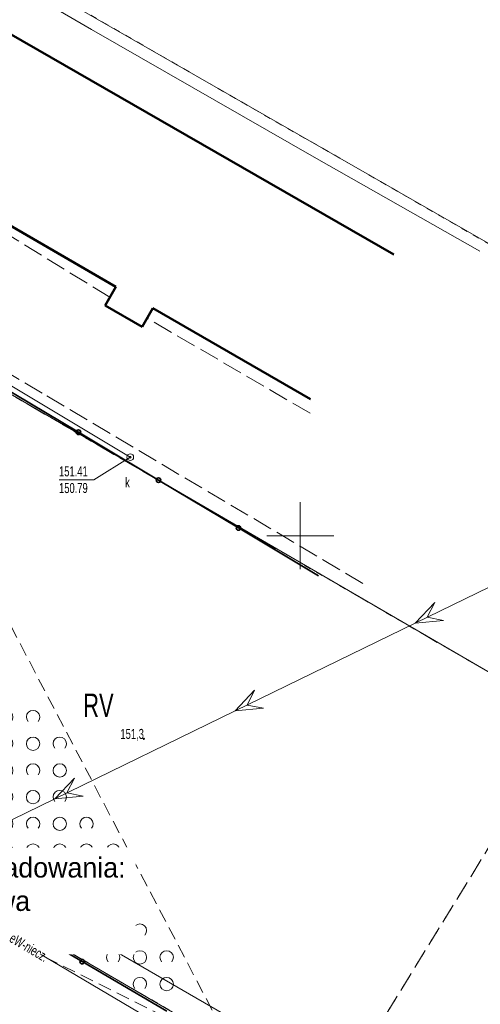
# Model space of a CAD drawing. Header units: millimetres. Extents: x 7509325 to 7510261, y 5702462 to 5703755.
# Tile 18 of 26: x 7509779 to 7509813, y 5702865 to 5702939. Entities that reach past the tile are written whole.
import ezdxf
from ezdxf import colors
from ezdxf.entities.mleader import LeaderData, LeaderLine
from ezdxf.enums import TextEntityAlignment as Align
from ezdxf.math import Vec2, Vec3

# ---------------------------------------------------------------- set-up
doc = ezdxf.new("R2010")
doc.units = ezdxf.units.MM
for name, pattern in [('1_14', [1, -1]), ('1_OTKC', [1.5, 1, -0.5]), ('1_OTKJ', [2, 1.5, -0.5]), ('1_OTZI', [1.5, 1, -0.5]), ('1_OTZK', [1.5, 1, -0.5]), ('3_EGBU_A', [0]), ('4_SUEP_A', [0]), ('4_SUKP', [0]), ('4_SUWP', [0]), ('GDE', [0]), ('GUK', [2, 1.5, -0.5]), ('GUZ', [1, 0.5, -0.5])]:
    doc.linetypes.add(name, pattern=pattern)
for name, color, linetype, lineweight in [('4_Siatka', 7, 'Continuous', 18), ('Dzialki', 7, 'GDE', 18), ('EGBB_L_0', 7, '3_EGBU_A', 50), ('OTK_L_0', 7, '1_OTKJ', 18), ('OTK_L_2', 7, '1_OTKC', 18), ('OTO_L_0', 7, 'Continuous', 35), ('OTR_T_1', 7, 'Continuous', 18), ('OTZ_L_1', 7, '1_OTZK', 18), ('SUEP_E_T_0', 1, 'Continuous', 0), ('SUEP_L_0', 1, '4_SUEP_A', 18), ('SUWP_L_0', 5, '4_SUWP', 18), ('Uzytki', 7, 'GUZ', 18)]:
    doc.layers.add(name, color=color, linetype=linetype, lineweight=lineweight)
for name, color, linetype, lineweight, true_color in [('Kontury', 7, 'GUK', 18, 0x008000), ('Numery_konturow', 7, 'Continuous', 18, 0x008000), ('SUK_E_T_4', 7, 'Continuous', 0, 0x803300), ('SUK_T_3', 7, 'Continuous', 18, 0x803300), ('SUKP_L_0', 7, '4_SUKP', 18, 0x803300), ('SUKR_T_0', 7, 'Continuous', 18, 0x803300)]:
    doc.layers.add(name, color=color, linetype=linetype, lineweight=lineweight, true_color=true_color)

# ---------------------------------------------------------------- blocks, each defined once
blk = doc.blocks.new('1_OTRN')
at = {"linetype": 'Continuous'}
blk.add_circle((0, 0), 0.045, dxfattribs=at)
blk = doc.blocks.new('1_OTZK')
at = {"linetype": 'Continuous'}
for centre in [(-1, 1), (1, -1)]:
    blk.add_circle(centre, 0.5, dxfattribs=at)
for centre, start, end in [((1, 1), 318.59038, 221.40962), ((-1, -1), 318.70311, 221.29689)]:
    blk.add_arc(centre, 0.5, start, end, dxfattribs=at)
blk = doc.blocks.new('4_SUKS')
at = {"linetype": 'Continuous'}
blk.add_circle((0, 0), 0.25, dxfattribs=at)
blk = doc.blocks.new('4_SUPS')
at = {"linetype": 'Continuous'}
blk.add_circle((0, 0), 0.0625, dxfattribs=at)

msp = doc.modelspace()

# ---------------------------------------------------------------- linework, layer by layer
at = {"layer": '4_Siatka', "lineweight": 18, "flags": 128}
for points in [[(7509800, 5702897.5), (7509800, 5702902.5)], [(7509797.5, 5702900), (7509802.5, 5702900)]]:
    msp.add_lwpolyline(points, dxfattribs=at)
at = {"layer": 'Dzialki'}
for p, q in [((7509720.56, 5702975.58), (7510043.03, 5702790.43)), ((7509936.19, 5702818.72), (7509731.71, 5702937.72)), ((7509739.19, 5702894.19), (7509897.87, 5702801.7))]:
    msp.add_line(p, q, dxfattribs=at)
at = {"layer": 'EGBB_L_0', "linetype": '3_EGBU_A'}
for p, q in [((7509775.45, 5702939.2), (7509807, 5702921.06)), ((7509786.19, 5702918.64), (7509769.23, 5702928.45)), ((7509785.4, 5702917.25), (7509786.19, 5702918.64)), ((7509788.17, 5702915.65), (7509785.4, 5702917.25)), ((7509788.97, 5702917.03), (7509788.17, 5702915.65)), ((7509800.75, 5702910.22), (7509788.97, 5702917.03))]:
    msp.add_line(p, q, dxfattribs=at)
at = {"layer": 'Kontury'}
for p, q in [((7509813.71, 5702890), (7509772.68, 5702913.87)), ((7509802.27, 5702857.43), (7509820.04, 5702886.31)), ((7509758.05, 5702883.2), (7509802.27, 5702857.43))]:
    msp.add_line(p, q, dxfattribs=at)
at = {"layer": 'OTK_L_0', "linetype": '1_OTKJ'}
for p, q in [((7509780.683, 5702910.671), (7509748.019, 5702930.085)), ((7509785.745, 5702917.857), (7509768.352, 5702928.558)), ((7509800.726, 5702909.174), (7509788.537, 5702916.29)), ((7509804.681, 5702896.427), (7509780.683, 5702910.671))]:
    msp.add_line(p, q, dxfattribs=at)
at = {"layer": 'OTK_L_0', "linetype": '1_14'}
for p, q in [((7509785.745, 5702917.857), (7509785.4, 5702917.25)), ((7509788.168, 5702915.65), (7509785.4, 5702917.25)), ((7509788.537, 5702916.29), (7509788.168, 5702915.65))]:
    msp.add_line(p, q, dxfattribs=at)
at = {"layer": 'OTK_L_2', "linetype": '1_OTKC'}
msp.add_line((7509807.003, 5702921.062), (7509775.45, 5702939.2), dxfattribs=at)
at = {"layer": 'OTO_L_0'}
for p, q in [((7509777.403, 5702911.329), (7509783.395, 5702907.745)), ((7509783.395, 5702907.745), (7509789.387, 5702904.161)), ((7509789.387, 5702904.161), (7509795.378, 5702900.577)), ((7509795.378, 5702900.577), (7509801.37, 5702896.994)), ((7509777.324, 5702871.797), (7509783.673, 5702868.099)), ((7509783.673, 5702868.099), (7509790.022, 5702864.401))]:
    msp.add_line(p, q, dxfattribs=at)
for centre in [(7509783.395, 5702907.745), (7509789.387, 5702904.161), (7509795.378, 5702900.577), (7509783.673, 5702868.099)]:
    msp.add_circle(centre, 0.17, dxfattribs=at)
at = {"layer": 'OTZ_L_1', "linetype": '1_OTZI'}
for p in [(7509768.593, 5702911.853), (7509737.93, 5702889.83)]:
    msp.add_line(p, (7509795, 5702861.42), dxfattribs=at)
at = {"layer": 'SUEP_L_0', "linetype": '4_SUEP_A'}
for p, q in [((7509808.592, 5702893.457), (7509822.072, 5702900.037)), ((7509810.061, 5702895.008), (7509808.592, 5702893.457)), ((7509810.061, 5702895.008), (7509809.491, 5702893.896)), ((7509795.113, 5702886.877), (7509808.592, 5702893.457)), ((7509808.592, 5702893.457), (7509810.719, 5702893.66)), ((7509809.491, 5702893.896), (7509810.719, 5702893.66)), ((7509796.581, 5702888.429), (7509795.113, 5702886.877)), ((7509796.581, 5702888.429), (7509796.011, 5702887.316)), ((7509781.633, 5702880.298), (7509795.113, 5702886.877)), ((7509795.113, 5702886.877), (7509797.239, 5702887.081)), ((7509796.011, 5702887.316), (7509797.239, 5702887.081)), ((7509783.101, 5702881.849), (7509781.633, 5702880.298)), ((7509783.101, 5702881.849), (7509782.531, 5702880.736)), ((7509768.153, 5702873.718), (7509781.633, 5702880.298)), ((7509781.633, 5702880.298), (7509783.759, 5702880.501)), ((7509782.531, 5702880.736), (7509783.759, 5702880.501)), ((7509773.56, 5702872.78), (7509801.68, 5702856.2))]:
    msp.add_line(p, q, dxfattribs=at)
at = {"layer": 'SUKP_L_0', "linetype": '4_SUKP'}
msp.add_line((7509787.279, 5702905.878), (7509767.604, 5702917.616), dxfattribs=at)
at = {"layer": 'SUKR_T_0', "linetype": 'Continuous', "lineweight": 0}
for p in [(7509787.279, 5702905.878), (7509781.945, 5702904.192)]:
    msp.add_line(p, (7509784.551, 5702904.195), dxfattribs=at)
at = {"layer": 'SUWP_L_0', "linetype": '4_SUWP'}
for p, q in [((7509784.382, 5702937.917), (7509775.306, 5702943.177)), ((7509801.214, 5702928.236), (7509784.382, 5702937.917)), ((7509813.443, 5702921.309), (7509801.214, 5702928.236)), ((7509777.005, 5702874.174), (7509808.658, 5702855.869))]:
    msp.add_line(p, q, dxfattribs=at)
at = {"layer": 'Uzytki'}
for p, q in [((7509827.24, 5702914.32), (7509720.56, 5702975.58)), ((7509772.68, 5702913.87), (7509813.71, 5702890)), ((7509802.27, 5702857.43), (7509820.04, 5702886.31)), ((7509802.27, 5702857.43), (7509758.05, 5702883.2))]:
    msp.add_line(p, q, dxfattribs=at)

# ---------------------------------------------------------------- block references
at = {"layer": 'OTR_T_1', "rotation": 0.06564176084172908}
msp.add_blockref('1_OTRN', (7509788.295, 5702884.779), dxfattribs=at)
at = {"layer": 'OTZ_L_1'}
for p in [(7509779, 5702885.42), (7509781, 5702883.42), (7509779, 5702881.42), (7509781, 5702879.42), (7509779, 5702877.42), (7509783, 5702877.42), (7509781, 5702875.42), (7509785, 5702875.42), (7509779, 5702873.42), (7509783, 5702873.42), (7509781, 5702871.42), (7509785, 5702871.42), (7509787, 5702869.42), (7509789, 5702867.42)]:
    msp.add_blockref('1_OTZK', p, dxfattribs=at)
at = {"layer": 'SUK_T_3'}
msp.add_blockref('4_SUKS', (7509787.279, 5702905.878), dxfattribs=at)
at = {"layer": 'SUKR_T_0', "rotation": 0.06564176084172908}
msp.add_blockref('4_SUPS', (7509787.279, 5702905.878), dxfattribs=at)

# ---------------------------------------------------------------- texts
at = {"layer": 'Numery_konturow', "width": 0.7}
msp.add_text('RV', height=1.75, dxfattribs=at).set_placement((7509783.755, 5702887.301), align=Align.MIDDLE_LEFT)
at = {"layer": 'OTR_T_1', "lineweight": 9, "width": 0.7}
msp.add_text('151,3', height=0.75, rotation=0.06564, dxfattribs=at).set_placement((7509788.295, 5702884.779), align=Align.RIGHT)
at = {"layer": 'SUEP_E_T_0', "lineweight": 9, "width": 0.7}
msp.add_text('eW-niecz.', height=0.75, rotation=329.47572, dxfattribs=at).set_placement((7509778.349, 5702869.957), align=Align.MIDDLE_LEFT)
at = {"layer": 'SUK_E_T_4', "lineweight": 9, "width": 0.7}
msp.add_text('k', height=0.75, dxfattribs=at).set_placement((7509786.891, 5702903.988), align=Align.MIDDLE_LEFT)
at = {"layer": 'SUKR_T_0', "lineweight": 9, "width": 0.7}
for s, p in [('151.41', (7509781.944, 5702905.192)), ('150.79', (7509781.945, 5702903.942))]:
    msp.add_text(s, height=0.75, rotation=0.06564, dxfattribs=at).set_placement(p, align=Align.TOP_LEFT)

# ---------------------------------------------------------------- next in the draw order: leaders
at = {"linetype": 'Continuous', "lineweight": 0}
ml = msp.add_multileader_mtext('Standard', dxfattribs=at)
ml.set_content('{\\C256;\\c0;punkt zasilania stacji ładowania:\\Pstacja transformatorowa\\PANWIM EV}', color=256)
ml.set_leader_properties()
ml.build(insert=Vec2(0, 0))
ml.multileader.update_dxf_attribs({"has_text_frame": 1, "text_right_attachment_type": 6, "dogleg_length": 6.199, "arrow_head_size": 0.5, "scale": 0.5})
ctx = ml.context
ctx.base_point, ctx.scale, ctx.char_height, ctx.arrow_head_size, ctx.landing_gap_size, ctx.plane_origin, ctx.plane_x_axis, ctx.plane_y_axis = Vec3(7509758.292, 5702875.147), 0.5, 1.5, 0.5, 0.09, Vec3(7509690.228, 5702781.193), Vec3(1, 0.000049), Vec3(-0.000049, 1)
ctx.right_attachment = 6
notes = []
notes.append((ctx, [(0, (1, 1, 0), (7509755.192, 5702875.147), (1, 0.000049), 3.099, [(2, [(7509750.397, 5702881.333)], 0, [])])]))
ctx.mtext.insert, ctx.mtext.text_direction, ctx.mtext.rotation, ctx.mtext.defined_height, ctx.mtext.flow_direction = Vec3(7509758.382, 5702875.897), Vec3(1, 0.000049), 0.000049, 5.255, 5
ctx.mtext.has_bg_fill, ctx.mtext.bg_color, ctx.mtext.bg_scale_factor, ctx.mtext.bg_transparency, ctx.mtext.use_window_bg_color = 1, -1023410167, 1.5, 0, 1
for ctx, leaders in notes:
    for number, flags, end, landing, length, lines in leaders:
        leader = LeaderData()
        leader.index, (leader.has_last_leader_line, leader.has_dogleg_vector, leader.attachment_direction) = number, flags
        leader.last_leader_point, leader.dogleg_vector, leader.dogleg_length = Vec3(end), Vec3(landing), length
        for number, points, colour, breaks in lines:
            line = LeaderLine()
            line.index, line.vertices, line.color, line.breaks = number, Vec3.list(points), colors.encode_raw_color(colour), breaks
            leader.lines.append(line)
        ctx.leaders.append(leader)

doc.saveas('drawing.dxf')
